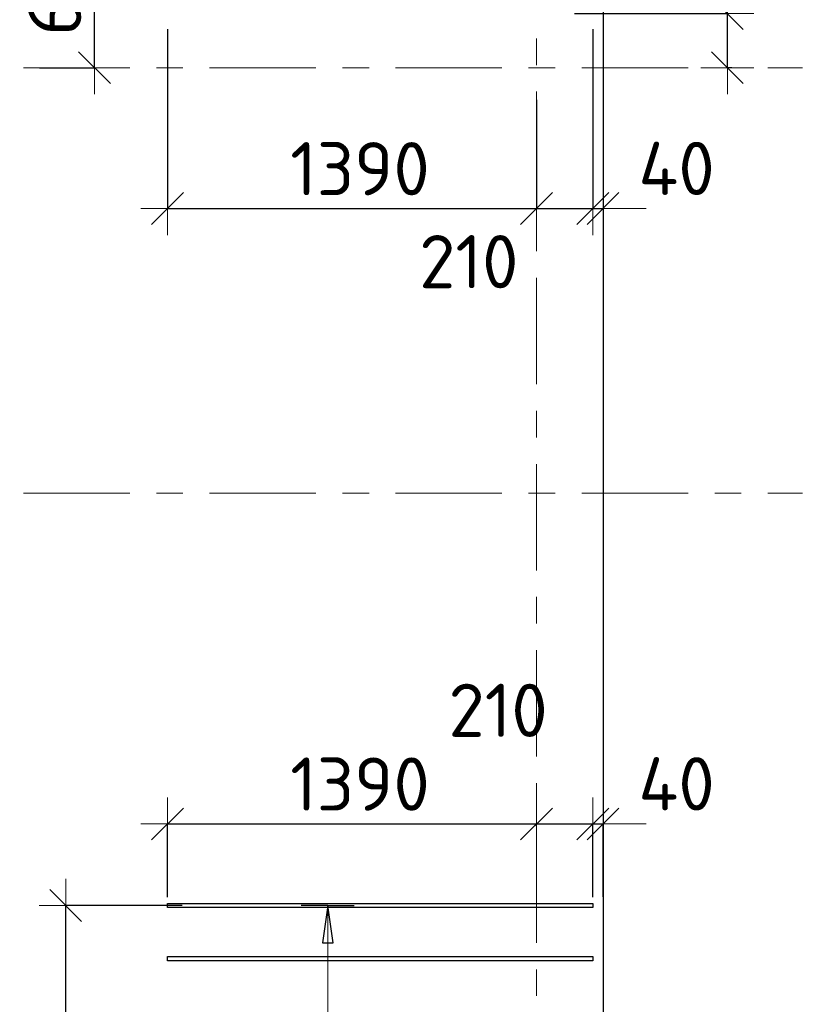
# Model space of a CAD drawing. Header units: metres. Extents: x -38 to 98, y -15 to 21.
# Tile 47 of 147: x 59.66 to 62.66, y 5.48 to 9.18. Entities that reach past the tile are written whole.
import ezdxf

# ---------------------------------------------------------------- set-up
doc = ezdxf.new("R2010")
doc.units = ezdxf.units.M
doc.header["$PDMODE"] = 65
doc.linetypes.add('______11', pattern=[0.5, 0.4, -0.05, 0, -0.05])
doc.linetypes.add('______5', pattern=[1.1, 0.8, -0.1, 0.1, -0.1])
for name, color, linetype, lineweight in [('XR$1$Осевая линия (1)', 7, '______5', 13), ('XR$4$Перекрытие (1)', 7, 'Continuous', 35), ('XR$4$Размерная линия (1)', 7, 'Continuous', 13)]:
    doc.layers.add(name, color=color, linetype=linetype, lineweight=lineweight)
doc.layers.add('XR$4$Арм.стержн.Доп. Арм верхн.зоны Х', color=7, linetype='Continuous', lineweight=35, true_color=0x8c8cff)
doc.styles.add('ISOCPEUR', font='txt')
doc.dimstyles.new('DIMSTYLE_3', dxfattribs={"dimtxt": 0.2, "dimasz": 0.2, "dimexe": 0, "dimexo": 0, "dimgap": 0.1, "dimtad": 2, "dimdec": 0, "dimlfac": 1000, "dimrnd": 5, "dimzin": 12, "dimdsep": 46, "dimtxsty": 'ISOCPEUR', "dimblk1": 'ALL_ML_STRICH', "dimblk2": 'ALL_ML_STRICH', "dimsah": 1, "dimcen": 0, "dimclrd": 7, "dimclre": 256, "dimclrt": 7, "dimadec": 0, "dimazin": 0, "dimtfac": 1, "dimtdec": 0, "dimtix": 1, "dimtmove": 2, "dimatfit": 3, "dimfxl": 0, "dimtzin": 0, "dimlwd": 0, "dimlwe": -3, "dimarcsym": 0})
doc.dimstyles.new('DIMSTYLE_33', dxfattribs={"dimtxt": 0.2, "dimasz": 0.2, "dimexe": 0, "dimexo": 0, "dimgap": 0.1, "dimtad": 2, "dimdec": 0, "dimlfac": 1000, "dimrnd": 5, "dimzin": 12, "dimdsep": 46, "dimtxsty": 'ISOCPEUR', "dimblk1": 'ALL_ML_STRICH', "dimblk2": 'ALL_ML_STRICH', "dimsah": 1, "dimcen": 0, "dimclrd": 7, "dimclre": 256, "dimclrt": 7, "dimadec": 0, "dimazin": 0, "dimtfac": 1, "dimtdec": 0, "dimtix": 1, "dimtmove": 2, "dimatfit": 3, "dimfxl": 0, "dimtvp": 1.2, "dimtzin": 0, "dimlwd": 0, "dimlwe": -3, "dimarcsym": 0})
doc.dimstyles.new('DIMSTYLE_34', dxfattribs={"dimtxt": 0.2, "dimasz": 0.2, "dimexe": 0, "dimexo": 0, "dimgap": 0.1, "dimtad": 0, "dimdec": 0, "dimlfac": 1000, "dimrnd": 5, "dimzin": 12, "dimdsep": 46, "dimtxsty": 'ISOCPEUR', "dimblk1": 'ALL_ML_STRICH', "dimblk2": 'ALL_ML_STRICH', "dimsah": 1, "dimcen": 0, "dimclrd": 7, "dimclre": 256, "dimclrt": 7, "dimadec": 0, "dimazin": 0, "dimtfac": 1, "dimtdec": 0, "dimtix": 1, "dimtmove": 2, "dimatfit": 3, "dimfxl": 0, "dimtvp": 1.2, "dimtzin": 0, "dimlwd": 0, "dimlwe": -3, "dimarcsym": 0})

# ---------------------------------------------------------------- blocks, each defined once
blk = doc.blocks.new('ALL_ML_STRICH')
at = {"color": 0, "linetype": 'ByBlock', "lineweight": -2}
for p, q in [((0, -0.5), (0, 0.5)), ((-0.3, -0.3), (0.3, 0.3)), ((-1, 0), (0.5, 0))]:
    blk.add_line(p, q, dxfattribs=at)
blk = doc.blocks.new('*D478')
at = {"layer": 'DEFPOINTS', "color": 7, "linetype": 'Continuous', "lineweight": 13, "transparency": 33554687}
for p in [(60.2118, 9.1654), (61.6, 8.8988), (60.2118, 8.4702)]:
    blk.add_point(p, dxfattribs=at)
at = {"layer": 'XR$4$Размерная линия (1)', "color": 9, "linetype": 'Continuous', "lineweight": -2, "true_color": 0xc7c7c7, "transparency": 33554687}
for p, q in [((60.2118, 9.1454), (60.2118, 8.4702)), ((61.6, 8.8788), (61.6, 8.4702))]:
    blk.add_line(p, q, dxfattribs=at)
at = {"layer": 'XR$4$Размерная линия (1)', "color": 7, "linetype": 'Continuous', "lineweight": -2, "transparency": 33554687}
blk.add_line((60.2118, 8.4702), (61.6, 8.4702), dxfattribs=at)
at = {"layer": 'XR$4$Размерная линия (1)', "color": 7, "linetype": 'Continuous', "lineweight": 13, "transparency": 33554687, "xscale": 0.2, "yscale": 0.2, "zscale": 0.2, "rotation": 180}
blk.add_blockref('ALL_ML_STRICH', (60.2118, 8.4702), dxfattribs=at)
at = {"layer": 'XR$4$Размерная линия (1)', "color": 7, "linetype": 'Continuous', "lineweight": 13, "transparency": 33554687, "xscale": 0.2, "yscale": 0.2, "zscale": 0.2}
blk.add_blockref('ALL_ML_STRICH', (61.6, 8.4702), dxfattribs=at)
at = {"layer": 'XR$4$Размерная линия (1)', "color": 7, "linetype": 'Continuous', "lineweight": 13, "transparency": 33554687, "insert": (60.9359, 8.6202), "char_height": 0.2, "width": 0.8, "attachment_point": 5, "style": 'ISOCPEUR'}
blk.add_mtext('\\A1;{1390}', dxfattribs=at)
blk = doc.blocks.new('*D479')
at = {"layer": 'DEFPOINTS', "color": 7, "linetype": 'Continuous', "lineweight": 13, "transparency": 33554687}
for p in [(61.8118, 9.1654), (61.6, 8.8988), (61.6, 8.4702)]:
    blk.add_point(p, dxfattribs=at)
at = {"layer": 'XR$4$Размерная линия (1)', "color": 9, "linetype": 'Continuous', "lineweight": -2, "true_color": 0xc7c7c7, "transparency": 33554687}
for p, q in [((61.8118, 9.1454), (61.8118, 8.4702)), ((61.6, 8.8788), (61.6, 8.4702))]:
    blk.add_line(p, q, dxfattribs=at)
at = {"layer": 'XR$4$Размерная линия (1)', "color": 7, "linetype": 'Continuous', "lineweight": -2, "transparency": 33554687}
blk.add_line((61.6, 8.4702), (61.8118, 8.4702), dxfattribs=at)
at = {"layer": 'XR$4$Размерная линия (1)', "color": 7, "linetype": 'Continuous', "lineweight": 13, "transparency": 33554687, "xscale": 0.2, "yscale": 0.2, "zscale": 0.2, "rotation": 180}
blk.add_blockref('ALL_ML_STRICH', (61.6, 8.4702), dxfattribs=at)
at = {"layer": 'XR$4$Размерная линия (1)', "color": 7, "linetype": 'Continuous', "lineweight": 13, "transparency": 33554687, "xscale": 0.2, "yscale": 0.2, "zscale": 0.2}
blk.add_blockref('ALL_ML_STRICH', (61.8118, 8.4702), dxfattribs=at)
at = {"layer": 'XR$4$Размерная линия (1)', "color": 7, "linetype": 'Continuous', "lineweight": 13, "transparency": 33554687, "insert": (61.3451, 8.2707), "char_height": 0.2, "width": 0.6, "attachment_point": 5, "style": 'ISOCPEUR'}
blk.add_mtext('\\A1;{210}', dxfattribs=at)
blk = doc.blocks.new('*D480')
at = {"layer": 'DEFPOINTS', "color": 7, "linetype": 'Continuous', "lineweight": 13, "transparency": 33554687}
for p in [(61.8118, 9.1654), (61.85, 9.1642), (61.8118, 8.4702)]:
    blk.add_point(p, dxfattribs=at)
at = {"layer": 'XR$4$Размерная линия (1)', "color": 9, "linetype": 'Continuous', "lineweight": -2, "true_color": 0xc7c7c7, "transparency": 33554687}
for p, q in [((61.8118, 9.1454), (61.8118, 8.4702)), ((61.85, 9.1442), (61.85, 8.4702))]:
    blk.add_line(p, q, dxfattribs=at)
at = {"layer": 'XR$4$Размерная линия (1)', "color": 7, "linetype": 'Continuous', "lineweight": -2, "transparency": 33554687}
blk.add_line((61.8118, 8.4702), (61.85, 8.4702), dxfattribs=at)
at = {"layer": 'XR$4$Размерная линия (1)', "color": 7, "linetype": 'Continuous', "lineweight": 13, "transparency": 33554687, "xscale": 0.2, "yscale": 0.2, "zscale": 0.2}
blk.add_blockref('ALL_ML_STRICH', (61.85, 8.4702), dxfattribs=at)
at = {"layer": 'XR$4$Размерная линия (1)', "color": 7, "linetype": 'Continuous', "lineweight": 13, "transparency": 33554687, "xscale": 0.2, "yscale": 0.2, "zscale": 0.2, "rotation": 180}
blk.add_blockref('ALL_ML_STRICH', (61.8118, 8.4702), dxfattribs=at)
at = {"layer": 'XR$4$Размерная линия (1)', "color": 7, "linetype": 'Continuous', "lineweight": 13, "transparency": 33554687, "insert": (62.1266, 8.6212), "char_height": 0.2, "width": 0.4, "attachment_point": 5, "style": 'ISOCPEUR'}
blk.add_mtext('\\A1;{40}', dxfattribs=at)
blk = doc.blocks.new('*D481')
at = {"layer": 'DEFPOINTS', "color": 7, "linetype": 'Continuous', "lineweight": 13, "transparency": 33554687}
for p in [(61.7229, 9.2034), (62.3177, 9), (62.3551, 9)]:
    blk.add_point(p, dxfattribs=at)
at = {"layer": 'XR$4$Размерная линия (1)', "color": 9, "linetype": 'Continuous', "lineweight": -2, "true_color": 0xc7c7c7, "transparency": 33554687}
for p, q in [((61.7429, 9.2034), (62.3177, 9.2034)), ((62.3351, 9), (62.3177, 9))]:
    blk.add_line(p, q, dxfattribs=at)
at = {"layer": 'XR$4$Размерная линия (1)', "color": 7, "linetype": 'Continuous', "lineweight": -2, "transparency": 33554687}
blk.add_line((62.3177, 9), (62.3177, 9.2034), dxfattribs=at)
at = {"layer": 'XR$4$Размерная линия (1)', "color": 7, "linetype": 'Continuous', "lineweight": 13, "transparency": 33554687, "xscale": 0.2, "yscale": 0.2, "zscale": 0.2}
for p, rotation in [((62.3177, 9.2034), 90), ((62.3177, 9), 270)]:
    blk.add_blockref('ALL_ML_STRICH', p, dxfattribs=dict(at, rotation=rotation))
at = {"layer": 'XR$4$Размерная линия (1)', "color": 7, "linetype": 'Continuous', "lineweight": 13, "transparency": 33554687, "insert": (62.5248, 9.5087), "char_height": 0.2, "width": 0.6, "attachment_point": 5, "rotation": 90, "style": 'ISOCPEUR'}
blk.add_mtext('\\A1;{205}', dxfattribs=at)
blk = doc.blocks.new('*D482')
at = {"layer": 'DEFPOINTS', "color": 7, "linetype": 'Continuous', "lineweight": 13, "transparency": 33554687}
for p in [(61.7574, 10.8034), (61.7229, 9.2034), (62.3177, 9.2034)]:
    blk.add_point(p, dxfattribs=at)
at = {"layer": 'XR$4$Размерная линия (1)', "color": 9, "linetype": 'Continuous', "lineweight": -2, "true_color": 0xc7c7c7, "transparency": 33554687}
for p, q in [((61.7774, 10.8034), (62.3177, 10.8034)), ((61.7429, 9.2034), (62.3177, 9.2034))]:
    blk.add_line(p, q, dxfattribs=at)
at = {"layer": 'XR$4$Размерная линия (1)', "color": 7, "linetype": 'Continuous', "lineweight": -2, "transparency": 33554687}
blk.add_line((62.3177, 9.2034), (62.3177, 10.8034), dxfattribs=at)
at = {"layer": 'XR$4$Размерная линия (1)', "color": 7, "linetype": 'Continuous', "lineweight": 13, "transparency": 33554687, "xscale": 0.2, "yscale": 0.2, "zscale": 0.2}
for p, rotation in [((62.3177, 10.8034), 90), ((62.3177, 9.2034), 270)]:
    blk.add_blockref('ALL_ML_STRICH', p, dxfattribs=dict(at, rotation=rotation))
at = {"layer": 'XR$4$Размерная линия (1)', "color": 7, "linetype": 'Continuous', "lineweight": 13, "transparency": 33554687, "insert": (62.1677, 10.0334), "char_height": 0.2, "width": 0.8, "attachment_point": 5, "rotation": 90, "style": 'ISOCPEUR'}
blk.add_mtext('\\A1;{1600}', dxfattribs=at)
blk = doc.blocks.new('*D483')
at = {"layer": 'DEFPOINTS', "color": 7, "linetype": 'Continuous', "lineweight": 13, "transparency": 33554687}
for p in [(59.5083, 9.6559), (59.7507, 9), (59.9376, 9)]:
    blk.add_point(p, dxfattribs=at)
at = {"layer": 'XR$4$Размерная линия (1)', "color": 9, "linetype": 'Continuous', "lineweight": -2, "true_color": 0xc7c7c7, "transparency": 33554687}
for p, q in [((59.5283, 9.6559), (59.9376, 9.6559)), ((59.7307, 9), (59.9376, 9))]:
    blk.add_line(p, q, dxfattribs=at)
at = {"layer": 'XR$4$Размерная линия (1)', "color": 7, "linetype": 'Continuous', "lineweight": -2, "transparency": 33554687}
blk.add_line((59.9376, 9), (59.9376, 9.6559), dxfattribs=at)
at = {"layer": 'XR$4$Размерная линия (1)', "color": 7, "linetype": 'Continuous', "lineweight": 13, "transparency": 33554687, "xscale": 0.2, "yscale": 0.2, "zscale": 0.2}
for p, rotation in [((59.9376, 9.6559), 90), ((59.9376, 9), 270)]:
    blk.add_blockref('ALL_ML_STRICH', p, dxfattribs=dict(at, rotation=rotation))
at = {"layer": 'XR$4$Размерная линия (1)', "color": 7, "linetype": 'Continuous', "lineweight": 13, "transparency": 33554687, "insert": (59.7876, 9.3379), "char_height": 0.2, "width": 0.6, "attachment_point": 5, "rotation": 90, "style": 'ISOCPEUR'}
blk.add_mtext('\\A1;{655}', dxfattribs=at)
blk = doc.blocks.new('*D491')
at = {"layer": 'DEFPOINTS', "color": 7, "linetype": 'Continuous', "lineweight": 13, "transparency": 33554687}
for p in [(60.2118, 6.1567), (61.6, 6.1282), (60.2118, 5.8615)]:
    blk.add_point(p, dxfattribs=at)
at = {"layer": 'XR$4$Размерная линия (1)', "color": 9, "linetype": 'Continuous', "lineweight": -2, "true_color": 0xc7c7c7, "transparency": 33554687}
for p, q in [((60.2118, 5.8815), (60.2118, 6.1567)), ((61.6, 6.1482), (61.6, 6.1567))]:
    blk.add_line(p, q, dxfattribs=at)
at = {"layer": 'XR$4$Размерная линия (1)', "color": 7, "linetype": 'Continuous', "lineweight": -2, "transparency": 33554687}
blk.add_line((60.2118, 6.1567), (61.6, 6.1567), dxfattribs=at)
at = {"layer": 'XR$4$Размерная линия (1)', "color": 7, "linetype": 'Continuous', "lineweight": 13, "transparency": 33554687, "xscale": 0.2, "yscale": 0.2, "zscale": 0.2, "rotation": 180}
blk.add_blockref('ALL_ML_STRICH', (60.2118, 6.1567), dxfattribs=at)
at = {"layer": 'XR$4$Размерная линия (1)', "color": 7, "linetype": 'Continuous', "lineweight": 13, "transparency": 33554687, "xscale": 0.2, "yscale": 0.2, "zscale": 0.2}
blk.add_blockref('ALL_ML_STRICH', (61.6, 6.1567), dxfattribs=at)
at = {"layer": 'XR$4$Размерная линия (1)', "color": 7, "linetype": 'Continuous', "lineweight": 13, "transparency": 33554687, "insert": (60.9359, 6.3067), "char_height": 0.2, "width": 0.8, "attachment_point": 5, "style": 'ISOCPEUR'}
blk.add_mtext('\\A1;{1390}', dxfattribs=at)
blk = doc.blocks.new('*D492')
at = {"layer": 'DEFPOINTS', "color": 7, "linetype": 'Continuous', "lineweight": 13, "transparency": 33554687}
for p in [(61.6, 6.1567), (61.6, 6.1282), (61.8118, 5.8615)]:
    blk.add_point(p, dxfattribs=at)
at = {"layer": 'XR$4$Размерная линия (1)', "color": 9, "linetype": 'Continuous', "lineweight": -2, "true_color": 0xc7c7c7, "transparency": 33554687}
for p, q in [((61.6, 6.1482), (61.6, 6.1567)), ((61.8118, 5.8815), (61.8118, 6.1567))]:
    blk.add_line(p, q, dxfattribs=at)
at = {"layer": 'XR$4$Размерная линия (1)', "color": 7, "linetype": 'Continuous', "lineweight": -2, "transparency": 33554687}
blk.add_line((61.6, 6.1567), (61.8118, 6.1567), dxfattribs=at)
at = {"layer": 'XR$4$Размерная линия (1)', "color": 7, "linetype": 'Continuous', "lineweight": 13, "transparency": 33554687, "xscale": 0.2, "yscale": 0.2, "zscale": 0.2, "rotation": 180}
blk.add_blockref('ALL_ML_STRICH', (61.6, 6.1567), dxfattribs=at)
at = {"layer": 'XR$4$Размерная линия (1)', "color": 7, "linetype": 'Continuous', "lineweight": 13, "transparency": 33554687, "xscale": 0.2, "yscale": 0.2, "zscale": 0.2}
blk.add_blockref('ALL_ML_STRICH', (61.8118, 6.1567), dxfattribs=at)
at = {"layer": 'XR$4$Размерная линия (1)', "color": 7, "linetype": 'Continuous', "lineweight": 13, "transparency": 33554687, "insert": (61.4553, 6.5839), "char_height": 0.2, "width": 0.6, "attachment_point": 5, "style": 'ISOCPEUR'}
blk.add_mtext('\\A1;{210}', dxfattribs=at)
blk = doc.blocks.new('*D493')
at = {"layer": 'DEFPOINTS', "color": 7, "linetype": 'Continuous', "lineweight": 13, "transparency": 33554687}
for p in [(61.8118, 6.1567), (61.8118, 5.8615), (61.85, 5.8628)]:
    blk.add_point(p, dxfattribs=at)
at = {"layer": 'XR$4$Размерная линия (1)', "color": 9, "linetype": 'Continuous', "lineweight": -2, "true_color": 0xc7c7c7, "transparency": 33554687}
for p, q in [((61.8118, 5.8815), (61.8118, 6.1567)), ((61.85, 5.8828), (61.85, 6.1567))]:
    blk.add_line(p, q, dxfattribs=at)
at = {"layer": 'XR$4$Размерная линия (1)', "color": 7, "linetype": 'Continuous', "lineweight": -2, "transparency": 33554687}
blk.add_line((61.8118, 6.1567), (61.85, 6.1567), dxfattribs=at)
at = {"layer": 'XR$4$Размерная линия (1)', "color": 7, "linetype": 'Continuous', "lineweight": 13, "transparency": 33554687, "xscale": 0.2, "yscale": 0.2, "zscale": 0.2}
blk.add_blockref('ALL_ML_STRICH', (61.85, 6.1567), dxfattribs=at)
at = {"layer": 'XR$4$Размерная линия (1)', "color": 7, "linetype": 'Continuous', "lineweight": 13, "transparency": 33554687, "xscale": 0.2, "yscale": 0.2, "zscale": 0.2, "rotation": 180}
blk.add_blockref('ALL_ML_STRICH', (61.8118, 6.1567), dxfattribs=at)
at = {"layer": 'XR$4$Размерная линия (1)', "color": 7, "linetype": 'Continuous', "lineweight": 13, "transparency": 33554687, "insert": (62.1266, 6.3076), "char_height": 0.2, "width": 0.4, "attachment_point": 5, "style": 'ISOCPEUR'}
blk.add_mtext('\\A1;{40}', dxfattribs=at)
blk = doc.blocks.new('*D495')
at = {"layer": 'DEFPOINTS', "color": 7, "linetype": 'Continuous', "lineweight": 13, "transparency": 33554687}
for p in [(60.2868, 5.8502), (59.8289, 4.0502), (60.273, 4.0502)]:
    blk.add_point(p, dxfattribs=at)
at = {"layer": 'XR$4$Размерная линия (1)', "color": 9, "linetype": 'Continuous', "lineweight": -2, "true_color": 0xc7c7c7, "transparency": 33554687}
for p, q in [((60.2668, 5.8502), (59.8289, 5.8502)), ((60.253, 4.0502), (59.8289, 4.0502))]:
    blk.add_line(p, q, dxfattribs=at)
at = {"layer": 'XR$4$Размерная линия (1)', "color": 7, "linetype": 'Continuous', "lineweight": -2, "transparency": 33554687}
blk.add_line((59.8289, 4.0502), (59.8289, 5.8502), dxfattribs=at)
at = {"layer": 'XR$4$Размерная линия (1)', "color": 7, "linetype": 'Continuous', "lineweight": 13, "transparency": 33554687, "xscale": 0.2, "yscale": 0.2, "zscale": 0.2}
for p, rotation in [((59.8289, 5.8502), 90), ((59.8289, 4.0502), 270)]:
    blk.add_blockref('ALL_ML_STRICH', p, dxfattribs=dict(at, rotation=rotation))
at = {"layer": 'XR$4$Размерная линия (1)', "color": 7, "linetype": 'Continuous', "lineweight": 13, "transparency": 33554687, "insert": (59.6789, 4.9802), "char_height": 0.2, "width": 0.8, "attachment_point": 5, "rotation": 90, "style": 'ISOCPEUR'}
blk.add_mtext('\\A1;{1800}', dxfattribs=at)

msp = doc.modelspace()

# ---------------------------------------------------------------- linework, layer by layer
at = {"layer": 'XR$1$Осевая линия (1)', "color": 253, "linetype": '______11', "lineweight": 13, "true_color": 0xa0a0a0, "transparency": 33554687}
for p, q in [((61.6, -3.39), (61.6, 19.78)), ((-2.63, 9), (62.6, 9)), ((-2.63, 7.4), (62.6, 7.4))]:
    msp.add_line(p, q, dxfattribs=at)
at = {"layer": 'XR$4$Арм.стержн.Доп. Арм верхн.зоны Х', "color": 253, "linetype": 'Continuous', "lineweight": -3, "true_color": 0xa0a0a0, "transparency": 33554687}
for q in [(60.7145, 5.8502), (60.9145, 5.8502)]:
    msp.add_line((60.8145, 5.8502), q, dxfattribs=at)
at = {"layer": 'XR$4$Арм.стержн.Доп. Арм верхн.зоны Х', "color": 7, "linetype": 'Continuous', "lineweight": 25, "transparency": 33554687}
for p, q in [((60.8145, 5.8502), (60.7945, 5.7102)), ((60.8345, 5.7102), (60.8145, 5.8502)), ((60.7945, 5.7102), (60.8345, 5.7102))]:
    msp.add_line(p, q, dxfattribs=at)
at = {"layer": 'XR$4$Арм.стержн.Доп. Арм верхн.зоны Х', "color": 7, "linetype": 'Continuous', "lineweight": 13, "transparency": 33554687}
for p in [(60.8145, 5.8502), (60.8145, 4.0502)]:
    msp.add_line(p, (60.8145, 5.8502), dxfattribs=at)
at = {"layer": 'XR$4$Арм.стержн.Доп. Арм верхн.зоны Х', "color": 7, "linetype": 'Continuous', "lineweight": 25, "transparency": 33554687}
for points in [[(61.8118, 5.8422), (60.2118, 5.8422), (60.2118, 5.8582), (61.8118, 5.8582), (61.8118, 5.8422)], [(61.8118, 5.6422), (60.2118, 5.6422), (60.2118, 5.6582), (61.8118, 5.6582), (61.8118, 5.6422)]]:
    msp.add_lwpolyline(points, dxfattribs=at)
at = {"layer": 'XR$4$Перекрытие (1)', "color": 7, "linetype": 'Continuous', "lineweight": 25, "transparency": 33554687}
msp.add_line((61.85, 16.6502), (61.85, -0.2498), dxfattribs=at)

# ---------------------------------------------------------------- dimensions: what is measured, and where the dimension line sits
at = {"layer": 'XR$4$Размерная линия (1)', "color": 7, "linetype": 'Continuous', "lineweight": 13, "transparency": 33554687}
for base, p1, p2, dimstyle, picture, middle in [((62.3177, 10.8034), (61.7429, 9.2034), (61.7774, 10.8034), 'DIMSTYLE_3', '*D482', (62.1677, 10.0334)), ((62.3177, 9.2034), (62.3351, 9), (61.7429, 9.2034), 'DIMSTYLE_34', '*D481', (62.5248, 9.5087)), ((59.9376, 9.6559), (59.7307, 9), (59.5283, 9.6559), 'DIMSTYLE_3', '*D483', (59.7876, 9.3379)), ((59.8289, 5.8502), (60.253, 4.0502), (60.2668, 5.8502), 'DIMSTYLE_3', '*D495', (59.6789, 4.9802))]:
    dim = msp.add_linear_dim(base=base, p1=p1, p2=p2, angle=90, dimstyle=dimstyle, override={"dimpost": '<>', "dimclrd": 7, "dimclre": 9, "dimclrt": 7, "dimlwd": 0, "dimlwe": 65533}, dxfattribs=at)
    dim.commit()
    dim.dimension.update_dxf_attribs({"geometry": picture, "text_midpoint": middle, "dimtype": 160})
for base, p1, p2, dimstyle, picture, middle in [((61.6, 8.4702), (60.2118, 9.1454), (61.6, 8.8788), 'DIMSTYLE_3', '*D478', (60.9359, 8.6202)), ((61.8118, 8.4702), (61.6, 8.8788), (61.8118, 9.1454), 'DIMSTYLE_34', '*D479', (61.3451, 8.2707)), ((61.85, 8.4702), (61.8118, 9.1454), (61.85, 9.1442), 'DIMSTYLE_33', '*D480', (62.1266, 8.6212)), ((61.8118, 6.1567), (61.6, 6.1482), (61.8118, 5.8815), 'DIMSTYLE_33', '*D492', (61.4553, 6.5839)), ((61.6, 6.1567), (60.2118, 5.8815), (61.6, 6.1482), 'DIMSTYLE_3', '*D491', (60.9359, 6.3067)), ((61.85, 6.1567), (61.8118, 5.8815), (61.85, 5.8828), 'DIMSTYLE_33', '*D493', (62.1266, 6.3076))]:
    dim = msp.add_linear_dim(base=base, p1=p1, p2=p2, dimstyle=dimstyle, override={"dimpost": '<>', "dimclrd": 7, "dimclre": 9, "dimclrt": 7, "dimlwd": 0, "dimlwe": 65533}, dxfattribs=at)
    dim.commit()
    dim.dimension.update_dxf_attribs({"geometry": picture, "text_midpoint": middle, "dimtype": 160})

doc.saveas('drawing.dxf')
